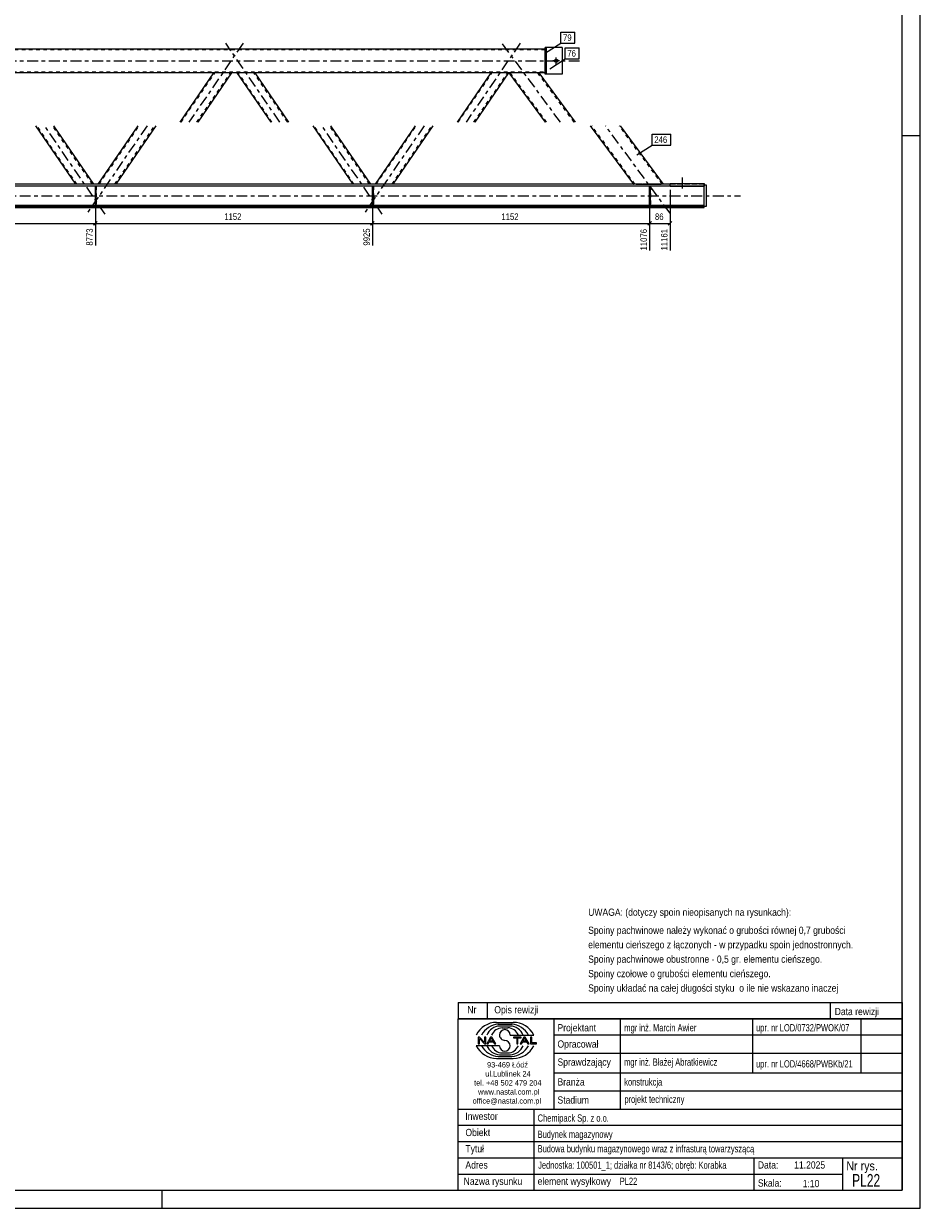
# Model space of a CAD drawing. Header units: millimetres. Extents: x 0 to 914, y 0 to 610.
# Tile 9 of 12: x 666 to 914, y 0 to 328. Entities that reach past the tile are written whole.
import ezdxf

# ---------------------------------------------------------------- set-up
doc = ezdxf.new("R2010")
doc.units = ezdxf.units.MM
for name, pattern in [('XKITLINE00', [0]), ('XKITLINE01', [4, 1, -1, 1, -1]), ('XKITLINE03', [6, 3, -1, 1, -1])]:
    doc.linetypes.add(name, pattern=pattern)
for name, color, linetype, lineweight in [('Arkusz rysunku', 3, 'Continuous', 0), ('Element', 2, 'Continuous', 0), ('Inny typ obiektu', 7, 'Continuous', 0), ('Wymiar', 4, 'Continuous', 0), ('Znak elementu', 2, 'Continuous', 0), ('Śruba', 3, 'Continuous', 0)]:
    doc.layers.add(name, color=color, linetype=linetype, lineweight=lineweight)
doc.styles.add('ARIAL', font='ARIAL.TTF')

msp = doc.modelspace()

# ---------------------------------------------------------------- linework, layer by layer
at = {"layer": 'Arkusz rysunku', "linetype": 'XKITLINE00', "lineweight": 0}
for p, q in [((914, 0), (914, 610)), ((909, 5), (909, 605)), ((914, 297), (909, 297)), ((5, 5), (909, 5)), ((704, 0), (704, 5)), ((0, 0), (914, 0))]:
    msp.add_line(p, q, dxfattribs=at)
at = {"layer": 'Element', "linetype": 'XKITLINE03', "lineweight": 0}
for p, q in [((726.42, 322.69), (711.42, 300.78)), ((736.59, 300.78), (721.59, 322.69)), ((803.18, 322.69), (788.18, 300.78)), ((814.31, 300.78), (798.3, 322.49)), ((90.62, 317.78), (820.1, 317.78)), ((688.17, 275.34), (671.45, 299.78)), ((699.8, 299.78), (683.08, 275.34)), ((764.93, 275.34), (748.21, 299.78)), ((776.56, 299.78), (759.84, 275.34)), ((844.68, 275.54), (826.82, 299.78)), ((46.56, 280.4), (864.16, 280.4))]:
    msp.add_line(p, q, dxfattribs=at)
at = {"layer": 'Element', "linetype": 'XKITLINE00', "lineweight": 0}
for p, q in [((100.62, 321.11), (810.1, 321.11)), ((810.5, 321.44), (810.1, 321.44)), ((810.1, 314.11), (810.1, 321.44)), ((810.5, 314.11), (810.5, 321.44)), ((814.84, 321.44), (810.5, 321.44)), ((814.84, 321.44), (814.84, 314.11)), ((800.1, 314.44), (110.63, 314.44)), ((709, 300.78), (718.35, 314.44)), ((723.2, 314.44), (713.85, 300.78)), ((734.16, 300.78), (724.81, 314.44)), ((729.66, 314.44), (739.01, 300.78)), ((785.76, 300.78), (795.11, 314.44)), ((799.95, 314.44), (790.6, 300.78)), ((810.17, 300.78), (800.1, 314.44)), ((800.1, 314.44), (800.1, 314.44)), ((800.15, 314.44), (800.1, 314.44)), ((808.38, 314.44), (800.15, 314.44)), ((818.45, 300.78), (808.38, 314.44)), ((810.1, 314.44), (808.38, 314.44)), ((810.5, 314.11), (810.1, 314.11)), ((814.84, 314.11), (810.5, 314.11)), ((680.1, 283.6), (669.03, 299.78)), ((673.88, 299.78), (684.95, 283.6)), ((686.31, 283.6), (697.38, 299.78)), ((702.23, 299.78), (691.15, 283.6)), ((756.86, 283.6), (745.78, 299.78)), ((750.63, 299.78), (761.7, 283.6)), ((763.06, 283.6), (774.13, 299.78)), ((778.98, 299.78), (767.91, 283.6)), ((834.61, 283.6), (822.68, 299.78)), ((842.89, 283.6), (830.96, 299.78)), ((835.27, 283.6), (455.49, 283.6)), ((844.69, 283.06), (455.49, 283.06)), ((685.49, 277.59), (685.49, 283.06)), ((685.76, 283.06), (685.49, 283.06)), ((685.76, 277.59), (685.76, 283.06)), ((762.25, 277.59), (762.25, 283.06)), ((762.51, 283.06), (762.25, 283.06)), ((762.51, 277.59), (762.51, 283.06)), ((835.27, 283.6), (835.27, 283.6)), ((835.27, 283.6), (842.22, 283.6)), ((844.69, 283.6), (838.94, 283.6)), ((839, 277.59), (839, 283.06)), ((839.27, 283.06), (839, 283.06)), ((839.27, 277.59), (839.27, 283.06)), ((844.69, 283.14), (844.69, 283.81)), ((844.69, 283.81), (854.16, 283.81)), ((844.69, 283.02), (844.69, 283.14)), ((844.69, 283.14), (854.16, 283.14)), ((844.69, 283.02), (854.16, 283.02)), ((854.16, 283.81), (854.16, 283.14)), ((854.16, 283.4), (854.69, 283.4)), ((854.16, 277.53), (854.16, 283.14)), ((854.69, 283.4), (854.69, 277.4)), ((854.16, 277.59), (56.56, 277.59)), ((56.56, 277.32), (854.16, 277.32)), ((854.16, 277.2), (56.56, 277.2)), ((56.56, 277.2), (854.16, 277.2)), ((685.49, 277.73), (609, 277.73)), ((685.49, 277.59), (685.76, 277.59)), ((762.25, 277.73), (685.76, 277.73)), ((762.25, 277.59), (762.51, 277.59)), ((839, 277.73), (762.51, 277.73)), ((839, 277.59), (839.27, 277.59)), ((854.16, 277.73), (839.27, 277.73)), ((854.16, 277.2), (854.16, 277.59)), ((854.69, 277.4), (854.16, 277.4))]:
    msp.add_line(p, q, dxfattribs=at)
at = {"layer": 'Element', "linetype": 'XKITLINE01', "lineweight": 0}
for p, q in [((810.1, 320.84), (100.62, 320.84)), ((810.1, 321.11), (810.1, 314.44)), ((810.5, 314.11), (810.5, 321.44)), ((100.62, 314.71), (810.1, 314.71)), ((709.24, 300.78), (718.6, 314.44)), ((713.61, 300.78), (722.96, 314.44)), ((723.2, 314.44), (718.35, 314.44)), ((729.66, 314.44), (724.81, 314.44)), ((734.41, 300.78), (725.05, 314.44)), ((738.77, 300.78), (729.42, 314.44)), ((786, 300.78), (795.35, 314.44)), ((790.36, 300.78), (799.71, 314.44)), ((799.95, 314.44), (795.11, 314.44)), ((800.1, 314.44), (800.1, 314.44)), ((808.38, 314.44), (800.1, 314.44)), ((800.29, 314.44), (800.15, 314.44)), ((800.29, 314.44), (800.29, 314.44)), ((810.5, 300.78), (800.43, 314.44)), ((800.43, 314.44), (800.43, 314.44)), ((818.12, 300.78), (808.05, 314.44)), ((680.35, 283.6), (669.27, 299.78)), ((684.71, 283.6), (673.63, 299.78)), ((686.55, 283.6), (697.62, 299.78)), ((690.91, 283.6), (701.98, 299.78)), ((757.1, 283.6), (746.03, 299.78)), ((761.46, 283.6), (750.39, 299.78)), ((763.3, 283.6), (774.38, 299.78)), ((767.67, 283.6), (778.74, 299.78)), ((834.94, 283.6), (823.01, 299.78)), ((842.55, 283.6), (830.63, 299.78)), ((854.16, 283.06), (56.56, 283.06)), ((854.16, 283.6), (455.23, 283.6)), ((684.95, 283.6), (680.1, 283.6)), ((685.49, 277.46), (685.49, 283.06)), ((685.49, 283.06), (685.76, 283.06)), ((685.76, 283.06), (685.76, 277.46)), ((691.15, 283.6), (686.31, 283.6)), ((761.7, 283.6), (756.86, 283.6)), ((762.25, 277.46), (762.25, 283.06)), ((762.25, 283.06), (762.51, 283.06)), ((762.51, 283.06), (762.51, 277.46)), ((767.91, 283.6), (763.06, 283.6)), ((834.6, 283.6), (834.61, 283.6)), ((835.27, 283.6), (834.6, 283.6)), ((834.94, 283.6), (834.94, 283.6)), ((834.94, 283.6), (834.96, 283.6)), ((835.27, 283.6), (835.27, 283.6)), ((838.94, 283.6), (835.27, 283.6)), ((839, 277.46), (839, 283.06)), ((839, 283.06), (839.27, 283.06)), ((839.27, 283.06), (839.27, 277.46)), ((842.89, 283.6), (842.22, 283.6)), ((842.55, 283.6), (842.56, 283.6)), ((842.89, 283.6), (842.89, 283.6)), ((844.69, 283.02), (844.69, 283.81)), ((844.69, 283.81), (854.16, 283.81)), ((844.69, 283.68), (854.16, 283.68)), ((854.16, 283.68), (844.69, 283.68)), ((844.69, 283.14), (854.16, 283.14)), ((854.16, 283.02), (844.69, 283.02)), ((854.16, 283.81), (854.16, 283.02)), ((854.16, 277.2), (854.16, 283.6)), ((854.16, 277.4), (854.16, 283.4)), ((854.16, 283.02), (854.16, 283.14)), ((685.76, 282.06), (685.49, 282.06)), ((685.49, 282.06), (685.49, 277.46)), ((685.49, 282.06), (685.76, 282.06)), ((685.76, 277.46), (685.76, 282.06)), ((762.51, 282.06), (762.25, 282.06)), ((762.25, 282.06), (762.25, 277.46)), ((762.25, 282.06), (762.51, 282.06)), ((762.51, 277.46), (762.51, 282.06)), ((839.27, 282.06), (839, 282.06)), ((839, 282.06), (839, 277.46)), ((839, 282.06), (839.27, 282.06)), ((839.27, 277.46), (839.27, 282.06)), ((854.16, 277.59), (56.56, 277.59)), ((854.16, 277.46), (56.56, 277.46)), ((56.56, 277.46), (854.16, 277.46)), ((56.56, 277.32), (854.16, 277.32)), ((854.16, 277.2), (56.56, 277.2)), ((685.49, 278.73), (685.76, 278.73)), ((685.76, 278.73), (685.49, 278.73)), ((685.76, 277.73), (685.49, 277.73)), ((685.76, 277.73), (685.49, 277.73)), ((685.76, 277.73), (685.49, 277.73)), ((685.49, 277.59), (685.76, 277.59)), ((685.49, 277.46), (685.76, 277.46)), ((685.49, 277.46), (685.76, 277.46)), ((762.25, 278.73), (762.51, 278.73)), ((762.51, 278.73), (762.25, 278.73)), ((762.51, 277.73), (762.25, 277.73)), ((762.51, 277.73), (762.25, 277.73)), ((762.51, 277.73), (762.25, 277.73)), ((762.25, 277.59), (762.51, 277.59)), ((762.25, 277.46), (762.51, 277.46)), ((762.25, 277.46), (762.51, 277.46)), ((839, 278.73), (839.27, 278.73)), ((839.27, 278.73), (839, 278.73)), ((839.27, 277.73), (839, 277.73)), ((839.27, 277.73), (839, 277.73)), ((839.27, 277.73), (839, 277.73)), ((839, 277.59), (839.27, 277.59)), ((839, 277.46), (839.27, 277.46)), ((839, 277.46), (839.27, 277.46)), ((854.16, 277.2), (854.16, 277.59))]:
    msp.add_line(p, q, dxfattribs=at)
at = {"layer": 'Inny typ obiektu', "linetype": 'XKITLINE00', "lineweight": 0}
for p, q in [((786, 57), (786, 52.5)), ((786, 57), (909, 57)), ((794, 57), (794, 52.5)), ((889, 57), (889, 52.5)), ((909, 57), (909, 52.5)), ((909, 52.5), (786, 52.5)), ((786, 5), (786, 52.5)), ((786, 52.5), (909, 52.5)), ((812.5, 52.5), (812.5, 27.5)), ((831, 27.5), (831, 52.5)), ((867.5, 52.5), (867.5, 37.5)), ((897.5, 52.5), (897.5, 37.5)), ((909, 52.5), (909, 5)), ((796.62, 51.49), (801.23, 51.5)), ((797.07, 50.99), (800.86, 51)), ((797.46, 50.49), (800.45, 50.49)), ((798.2, 49.98), (799.73, 49.99)), ((791.93, 47.44), (791.57, 47.44)), ((791.57, 47.44), (791.57, 45.56)), ((791.9, 47.04), (793.29, 45.56)), ((791.9, 45.56), (791.9, 47.04)), ((793.31, 45.96), (791.93, 47.44)), ((793.65, 47.44), (793.31, 47.44)), ((793.31, 47.44), (793.31, 45.96)), ((793.65, 45.56), (793.65, 47.44)), ((794.96, 47.44), (793.94, 45.56)), ((794.31, 45.56), (794.61, 46.13)), ((794.61, 46.13), (795.71, 46.13)), ((794.71, 46.33), (795.14, 47.24)), ((795.6, 46.33), (794.71, 46.33)), ((795.33, 47.44), (794.96, 47.44)), ((795.14, 47.24), (795.6, 46.33)), ((796.41, 45.56), (795.33, 47.44)), ((795.71, 46.13), (796.02, 45.56)), ((800.42, 47.99), (806.98, 47.99)), ((803.43, 47.44), (801.34, 47.44)), ((801.34, 47.44), (801.34, 47.22)), ((801.34, 47.22), (802.21, 47.22)), ((802.21, 47.22), (802.21, 45.56)), ((802.56, 45.56), (802.56, 47.22)), ((802.56, 47.22), (803.43, 47.22)), ((804.21, 47.44), (803.2, 45.56)), ((803.43, 47.22), (803.43, 47.44)), ((803.57, 45.56), (803.86, 46.13)), ((803.86, 46.13), (804.96, 46.13)), ((803.96, 46.33), (804.39, 47.24)), ((804.86, 46.33), (803.96, 46.33)), ((804.59, 47.44), (804.21, 47.44)), ((804.4, 47.24), (804.39, 47.24)), ((804.4, 47.24), (804.86, 46.33)), ((805.67, 45.56), (804.59, 47.44)), ((804.96, 46.13), (805.27, 45.56)), ((806.36, 47.44), (806.01, 47.44)), ((806.01, 47.44), (806.01, 45.56)), ((806.36, 45.78), (806.36, 47.44)), ((812.5, 48), (909, 48)), ((797.43, 45.01), (791, 45.01)), ((791.57, 45.56), (791.9, 45.56)), ((793.29, 45.56), (793.65, 45.56)), ((793.94, 45.56), (794.31, 45.56)), ((796.02, 45.56), (796.41, 45.56)), ((798.2, 43.02), (799.73, 43.01)), ((802.21, 45.56), (802.56, 45.56)), ((803.2, 45.56), (803.57, 45.56)), ((805.27, 45.56), (805.67, 45.56)), ((806.01, 45.56), (807.66, 45.56)), ((807.66, 45.78), (806.36, 45.78)), ((807.66, 45.56), (807.66, 45.78)), ((812.5, 43), (909, 43)), ((796.62, 41.51), (801.23, 41.5)), ((797.07, 42.01), (800.86, 42)), ((797.46, 42.51), (800.45, 42.51)), ((812.5, 37.5), (909, 37.5)), ((812.5, 32.5), (909, 32.5)), ((786, 27.5), (909, 27.5)), ((807, 5), (807, 27.5)), ((786, 23), (909, 23)), ((786, 18.5), (909, 18.5)), ((786, 14), (909, 14)), ((868, 5), (868, 14)), ((892.5, 5), (892.5, 14)), ((786, 9.5), (892.5, 9.5)), ((786, 5), (909, 5))]:
    msp.add_line(p, q, dxfattribs=at)
for centre, radius, start, end in [((796.72, 45.08), 6.42, 90.8317, 153.0136), ((797.67, 45), 6.02, 95.7347, 150.2266), ((797.7, 46.42), 4.07, 93.3428, 157.3393), ((798.33, 46.6), 3.38, 92.229, 155.8008), ((798.92, 47.99), 1.49, 0.0741, 179.9259), ((799.59, 46.6), 3.39, 24.2351, 87.5913), ((800.22, 46.41), 4.08, 22.7023, 86.7527), ((800.24, 44.98), 6.04, 29.8256, 84.1252), ((801.25, 45.07), 6.43, 27.0191, 90.199), ((798.92, 47.99), 1.49, 179.9259, 270), ((798.92, 45), 1.49, 0.0741, 90), ((796.72, 47.92), 6.42, 206.9864, 269.1683), ((797.67, 48), 6.02, 209.7734, 264.2653), ((797.7, 46.58), 4.07, 202.6607, 266.6572), ((798.33, 46.4), 3.38, 204.1992, 267.771), ((798.92, 45.01), 1.49, 180.0741, 359.9259), ((799.59, 46.4), 3.39, 272.4087, 335.7649), ((800.22, 46.59), 4.08, 273.2473, 337.2977), ((800.24, 48.02), 6.04, 275.8748, 330.1744), ((801.25, 47.93), 6.43, 269.801, 332.9809)]:
    msp.add_arc(centre, radius, start, end, dxfattribs=at)
at = {"layer": 'Wymiar', "linetype": 'XKITLINE00', "lineweight": 0}
for p, q in [((685.49, 282.06), (685.49, 266.6)), ((685.49, 282.06), (685.49, 266.6)), ((762.25, 282.06), (762.25, 266.6)), ((762.25, 282.06), (762.25, 266.6)), ((839, 282.06), (839, 265.26)), ((839, 282.06), (839, 265.26)), ((844.69, 282.02), (844.69, 265.26)), ((608.74, 272.76), (685.49, 272.76)), ((686, 273.27), (684.98, 272.25)), ((686, 273.27), (685.03, 272.3)), ((685.49, 272.76), (762.25, 272.76)), ((762.76, 273.27), (761.74, 272.25)), ((762.76, 273.27), (761.79, 272.3)), ((762.25, 272.76), (839, 272.76)), ((839.51, 273.27), (838.49, 272.25)), ((839.51, 273.27), (838.54, 272.3)), ((839, 272.76), (844.69, 272.76)), ((845.2, 273.27), (844.19, 272.25))]:
    msp.add_line(p, q, dxfattribs=at)
at = {"layer": 'Znak elementu', "linetype": 'XKITLINE00', "lineweight": 0}
for p, q in [((814.44, 325.7), (818.32, 325.7)), ((814.44, 322.7), (814.44, 325.7)), ((818.32, 322.7), (818.32, 325.7)), ((810.2, 319.96), (814.44, 322.7)), ((814.44, 322.7), (818.32, 322.7)), ((811.39, 315.6), (815.63, 318.34)), ((815.63, 321.34), (819.5, 321.34)), ((815.63, 318.34), (815.63, 321.34)), ((815.63, 318.34), (819.5, 318.34)), ((819.5, 318.34), (819.5, 321.34)), ((839.72, 297.44), (844.92, 297.44)), ((839.72, 294.44), (839.72, 297.44)), ((844.92, 294.44), (844.92, 297.44)), ((835.48, 291.7), (839.72, 294.44)), ((839.72, 294.44), (844.92, 294.44))]:
    msp.add_line(p, q, dxfattribs=at)
at = {"layer": 'Śruba', "linetype": 'XKITLINE00', "lineweight": 0}
for p, q in [((813.17, 316.84), (813.17, 318.71)), ((814.1, 317.78), (812.24, 317.78)), ((848.03, 285.44), (848.03, 282.45)), ((848.03, 285.44), (848.03, 282.45))]:
    msp.add_line(p, q, dxfattribs=at)
msp.add_circle((813.17, 317.78), 0.467, dxfattribs=at)

# ---------------------------------------------------------------- texts
at = {"layer": 'Inny typ obiektu', "style": 'ARIAL'}
for s, height, width, p in [('UWAGA: (dotyczy spoin nieopisanych na rysunkach):', 2, 0.85, (822, 81)), ('Spoiny pachwinowe należy wykonać o grubości równej 0,7 grubości', 2, 0.85, (822, 76)), ('elementu cieńszego z łączonych - w przypadku spoin jednostronnych.', 2, 0.85, (822, 72)), ('Spoiny pachwinowe obustronne - 0,5 gr. elementu cieńszego.', 2, 0.85, (822, 68)), ('Spoiny czołowe o grubości elementu cieńszego.', 2, 0.85, (822, 64)), ('Spoiny układać na całej długości styku  o ile nie wskazano inaczej', 2, 0.85, (822, 60)), ('Nr', 2, 0.85, (788.54, 54)), ('Opis rewizji', 2, 0.85, (796, 54)), ('Data rewizji', 2, 0.85, (890.28, 53.5)), ('Projektant', 2, 0.85, (813.5, 49)), ('mgr inż. Marcin Awier', 2, 0.68, (832, 49)), ('upr. nr LOD/0732/PWOK/07', 2, 0.68, (868.5, 49)), ('Opracował', 2, 0.85, (813.5, 44.5)), ('93-469 Łódź', 1.5, 0.85, (794, 39)), ('Sprawdzający', 2, 0.85, (813.5, 39.5)), ('mgr inż. Błażej Abratkiewicz', 2, 0.68, (831.94, 39.5)), ('upr. nr LOD/4668/PWBKb/21', 2, 0.68, (868.5, 39)), ('ul.Lublinek 24', 1.5, 0.85, (793.5, 36.5)), ('Branża', 2, 0.85, (813.5, 34)), ('konstrukcja', 2, 0.68, (832, 34)), ('tel. +48 502 479 204', 1.5, 0.85, (790.41, 34)), ('www.nastal.com.pl', 1.5, 0.85, (791.5, 31.5)), ('office@nastal.com.pl', 1.5, 0.85, (790, 29)), ('Stadium', 2, 0.85, (813.5, 29)), ('projekt techniczny', 2, 0.68, (832.04, 29.19)), ('Inwestor', 2, 0.85, (787.96, 24.5)), ('Chemipack Sp. z o.o.', 2, 0.68, (808, 24)), ('Obiekt', 2, 0.85, (788, 20)), ('Budynek magazynowy', 2, 0.68, (808, 19.5)), ('Tytuł', 2, 0.85, (788, 15.5)), ('Budowa budynku magazynowego wraz z infrasturą towarzyszącą', 2, 0.68, (808, 15.5)), ('Adres', 2, 0.85, (788, 11)), ('Jednostka: 100501_1; działka nr 8143/6; obręb: Korabka', 2, 0.68, (808.16, 10.96)), ('Data:', 2, 0.85, (869, 11)), ('11.2025', 2, 0.85, (879.06, 11)), ('Nr rys.', 2.5, 0.85, (893.5, 10.5)), ('Nazwa rysunku', 2, 0.85, (787.5, 6.5)), ('element wysyłkowy', 2, 0.85, (808, 6.5)), ('PL22', 2, 0.68, (830.75, 6.5)), ('Skala:', 2, 0.85, (869, 6)), ('1:10', 2, 0.85, (881.42, 5.85)), ('PL22', 3.5, 0.68, (895.11, 6))]:
    msp.add_text(s, height=height, dxfattribs=dict(at, width=width)).set_placement(p)
at = {"layer": 'Wymiar', "style": 'ARIAL', "width": 0.85}
for s, p in [('1152', (721.2, 273.72)), ('1152', (797.96, 273.72)), ('86', (840.51, 273.72))]:
    msp.add_text(s, height=1.8, dxfattribs=at).set_placement(p)
for s, p in [('8773', (684.77, 266.6)), ('9925', (761.53, 266.6)), ('11076', (838.28, 265.26)), ('11161', (843.97, 265.26))]:
    msp.add_text(s, height=1.8, rotation=90.0002, dxfattribs=at).set_placement(p)
at = {"layer": 'Znak elementu', "style": 'ARIAL', "width": 0.85}
for s, p in [('79', (815.04, 323.3)), ('76', (816.23, 318.94)), ('246', (840.32, 295.04))]:
    msp.add_text(s, height=1.8, dxfattribs=at).set_placement(p)

doc.saveas('drawing.dxf')
